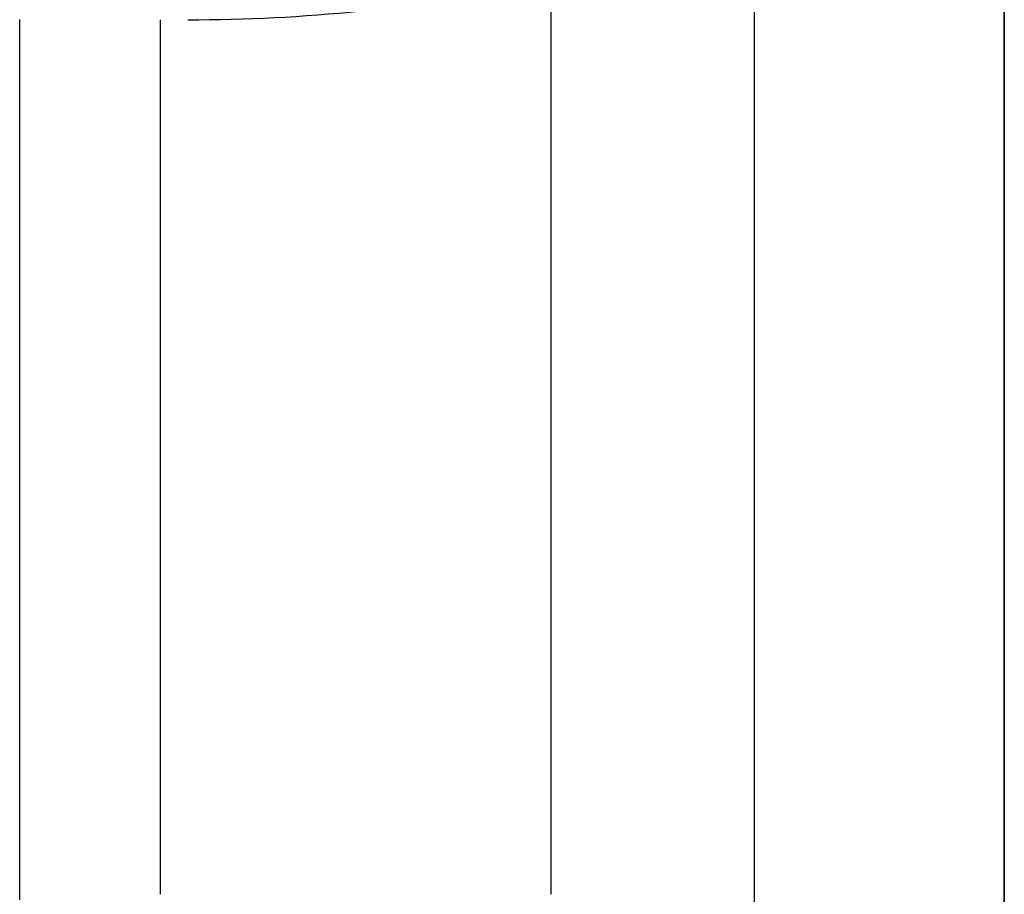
# Model space of a CAD drawing. Header units: inches. Extents: x 0 to 20790, y -12 to 14700.
# Tile 90 of 256: x 7766 to 7829, y 5835 to 5891. Entities that reach past the tile are written whole.
import ezdxf

# ---------------------------------------------------------------- set-up
doc = ezdxf.new("R2010")
doc.units = ezdxf.units.IN
doc.layers.add('1', color=7, linetype='Continuous', true_color=0xffffff)

msp = doc.modelspace()

# ---------------------------------------------------------------- linework, layer by layer
at = {"layer": '1', "color": 2, "linetype": 'Continuous', "lineweight": 25}
for p, q in [((7799.956, 5835.143), (7799.956, 5893.92)), ((7812.956, 5894.141), (7812.956, 5814.262)), ((7828.956, 5814.145), (7828.956, 5894.141)), ((7828.956, 5894.141), (7828.956, 5814.145)), ((7765.956, 5844.143), (7765.956, 5891.097)), ((7774.956, 5835.143), (7774.956, 5891.091)), ((7765.956, 5834.785), (7765.956, 5844.143))]:
    msp.add_line(p, q, dxfattribs=at)
msp.add_open_spline([(7776.722, 5891.093), (7780.428, 5891.084), (7789.457, 5891.542), (7803.941, 5894.236), (7817.771, 5899.232), (7825.619, 5904.095), (7828.531, 5906.187)], degree=3, knots=[0, 0, 0, 0, 0.199809, 0.491629, 0.804695, 1, 1, 1, 1], dxfattribs=at)

doc.saveas('drawing.dxf')
